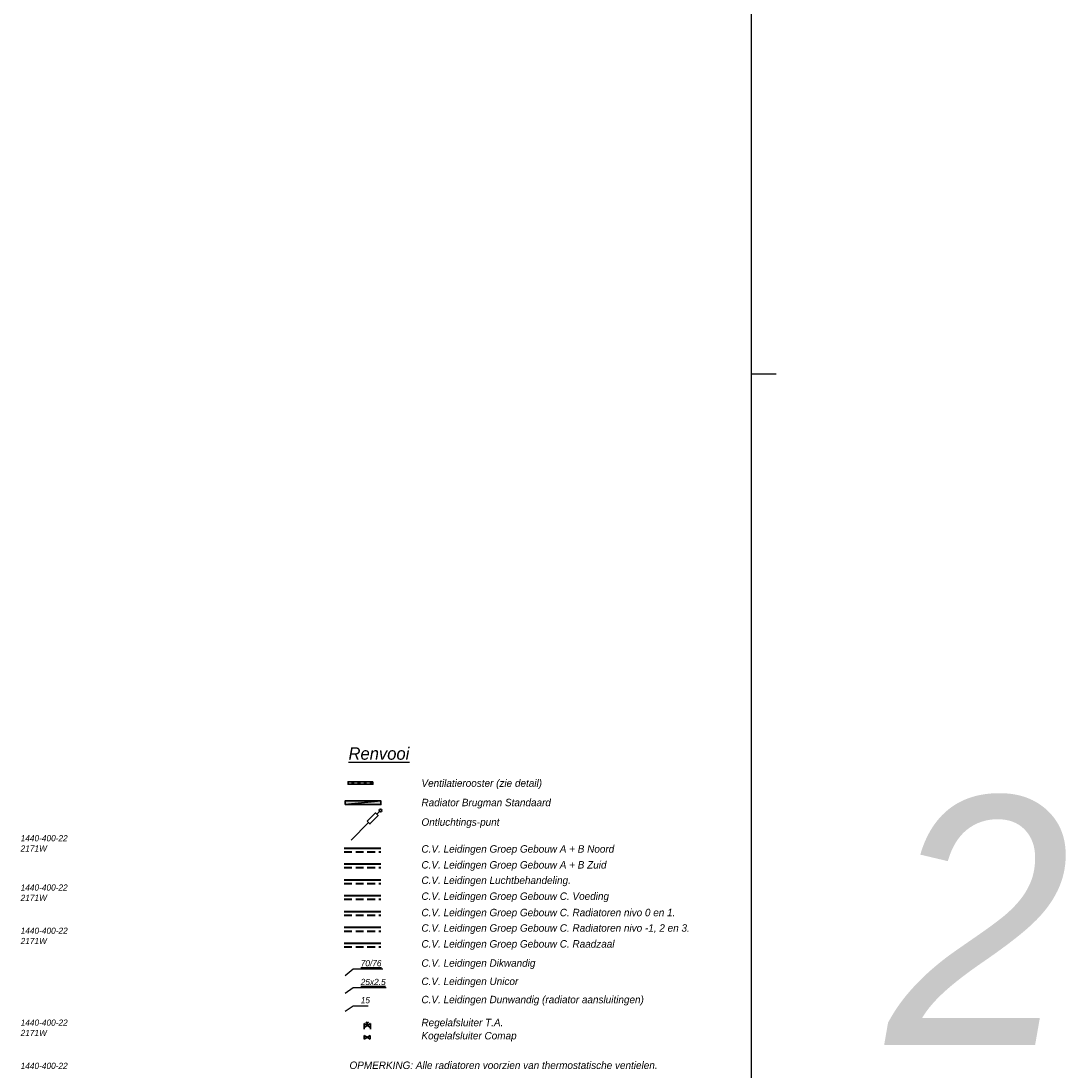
# Model space of a CAD drawing. Header units: millimetres. Extents: x -13501 to 278776, y 0 to 252300.
# Tile 111 of 131: x 236755 to 278517, y 115523 to 157840. Entities that reach past the tile are written whole.
import ezdxf
from ezdxf.enums import TextEntityAlignment as Align

# ---------------------------------------------------------------- set-up
doc = ezdxf.new("R2010")
doc.units = ezdxf.units.MM
doc.header["$LTSCALE"] = 100
doc.linetypes.add('B0703', pattern=[4.6875, 3.125, -1.5625])
doc.layers.get('0').update_dxf_attribs({"linetype": 'CONTINUOUS'})
for name, color, linetype in [('SCHERMER_KADER', 7, 'CONTINUOUS'), ('SCHERMER_ONDERHOEK', 7, 'CONTINUOUS'), ('WL-opmerking', 5, 'CONTINUOUS'), ('WT-tekst', 7, 'CONTINUOUS')]:
    doc.layers.add(name, color=color, linetype=linetype)
for name, color, linetype, lineweight in [('WL56cv-groep AB-Noord-A', 72, 'CONTINUOUS', 40), ('WL56cv-groep AB-Noord-R', 72, 'B0703', 40), ('WL56cv-groep AB-Zuid-A', 5, 'CONTINUOUS', 40), ('WL56cv-groep AB-Zuid-R', 5, 'B0703', 40), ('WL56cv-groep C0+1-A', 6, 'CONTINUOUS', 40), ('WL56cv-groep C0+1-R', 6, 'B0703', 40), ('WL56cv-groep C2+3-A', 140, 'CONTINUOUS', 40), ('WL56cv-groep C2+3-R', 140, 'B0703', 40), ('WL56cv-groep LBK-A', 1, 'CONTINUOUS', 40), ('WL56cv-groep LBK-R', 1, 'B0703', 40), ('WL56cv-groep raadzaal-A', 40, 'CONTINUOUS', 40), ('WL56cv-groep raadzaal-R', 40, 'B0703', 40)]:
    doc.layers.add(name, color=color, linetype=linetype, lineweight=lineweight)
for name, color, linetype, lineweight, true_color in [('WL56cv-groep voeding C-A', 7, 'CONTINUOUS', 40, 0x00a529), ('WL56cv-groep voeding C-R', 7, 'B0703', 40, 0x00a529), ('WL56cv-symbool', 7, 'CONTINUOUS', 35, 0x00a529), ('WL57vent-symbool', 7, 'CONTINUOUS', 35, 0x00a529)]:
    doc.layers.add(name, color=color, linetype=linetype, lineweight=lineweight, true_color=true_color)
doc.styles.add('B-01', font='GOTHICI.TTF')
doc.styles.add('cg omega', font='GOTHICI.TTF', dxfattribs={"width": 1.32})
doc.styles.add('CG OMEGA BOLD', font='GOTHICBI.TTF', dxfattribs={"width": 1.32})
doc.dimstyles.new('schermer1-100', dxfattribs={"dimscale": 100, "dimtxt": 2, "dimasz": 2, "dimexe": 1, "dimexo": 1, "dimgap": 1, "dimtad": 1, "dimdec": 0, "dimzin": 0, "dimdsep": 46, "dimtxsty": 'B-01', "dimblk1": 'OBLIQUE', "dimblk2": 'OBLIQUE', "dimsah": 1, "dimcen": -3, "dimdle": 1, "dimclrd": 256, "dimclre": 256, "dimclrt": 256, "dimadec": 0, "dimazin": 0, "dimtfac": 0.75, "dimtdec": 0, "dimtmove": 0, "dimatfit": 1, "dimldrblk": 'NONE', "dimfxl": 1, "dimtvp": 1.5, "dimtolj": 1, "dimtzin": 0, "dimlwd": -1, "dimlwe": -1, "dimarcsym": 0})

# ---------------------------------------------------------------- blocks, each defined once
blk = doc.blocks.new('1350x840')
at = {"layer": 'SCHERMER_KADER', "color": 8, "linetype": 'Continuous'}
blk.add_line((0, 0), (0, 821), dxfattribs=at)
at = {"layer": 'SCHERMER_KADER', "color": 9}
blk.add_line((10, 585), (0, 585), dxfattribs=at)
at = {"layer": 'SCHERMER_ONDERHOEK', "style": 'B-01'}
for tag, p in [('WIJZA', (-161.01, 168.4)), ('WIJZG', (-75.51, 168.4)), ('OMSCHRIJVINGA', (-161.01, 162)), ('OMSCHRIJVINGG', (-75.51, 162)), ('WIJZB', (-161.01, 155.6)), ('WIJZH', (-75.51, 155.6)), ('OMSCHRIJVINGB', (-161.01, 149.2)), ('OMSCHRIJVINGH', (-75.51, 149.2)), ('WIJZC', (-161.01, 142.8)), ('WIJZI', (-75.51, 142.8)), ('OMSCHRIJVINGC', (-161.01, 136.4)), ('OMSCHRIJVINGI', (-75.51, 136.4)), ('WIJZD', (-161.01, 130)), ('WIJZJ', (-75.51, 130)), ('OMSCHRIJVINGD', (-161.01, 123.6)), ('OMSCHRIJVINGJ', (-75.51, 123.6)), ('WIJZE', (-161.01, 117.2)), ('WIJZK', (-75.51, 117.2)), ('OMSCHRIJVINGE', (-161.01, 110.8)), ('OMSCHRIJVINGK', (-75.51, 110.8)), ('WIJZF', (-161.01, 104.4)), ('WIJZL', (-75.51, 104.4)), ('OMSCHRIJVINGF', (-161.01, 98)), ('OMSCHRIJVINGL', (-75.51, 98))]:
    blk.add_attdef(tag, text='', height=1.8, dxfattribs=at).set_placement(p, align=Align.MIDDLE_LEFT)
at = {"layer": 'SCHERMER_ONDERHOEK', "style": 'cg omega', "oblique": 15, "width": 1.32}
blk.add_attdef('STATUS', (-179.5, 76.8), '', height=3.5, dxfattribs=at)
at = {"layer": 'SCHERMER_ONDERHOEK', "width": 1.32}
for tag, height, style, p in [('BENAMING', 2.34, 'CG OMEGA BOLD', (-161.26, 58)), ('BENAMING2', 2.34, 'CG OMEGA BOLD', (-161.26, 51.6)), ('BETREFT', 2.34, 'CG OMEGA BOLD', (-161.26, 45.2)), ('SCHAAL', 1.8, 'cg omega', (-161.26, 38.8)), ('TEKENAAR', 1.8, 'cg omega', (-161.26, 32.4)), ('DATUM', 1.8, 'cg omega', (-161.26, 26)), ('NR', 1.8, 'cg omega', (-125.23, 19.6)), ('A?', 1.8, 'cg omega', (-72.69, 19.6)), ('DD', 1.8, 'cg omega', (-125.23, 13.2)), ('TEKNR.', 2.34, 'CG OMEGA BOLD', (-72.69, 13.2))]:
    blk.add_attdef(tag, text='', height=height, dxfattribs=dict(at, style=style)).set_placement(p, align=Align.MIDDLE_LEFT)
blk = doc.blocks.new('D1')
for p, q in [((2.5, 1.5), (-2.5, -1.5)), ((-2.5, 1.5), (2.5, -1.5)), ((-2.5, -1.5), (-2.5, 1.5)), ((2.5, -1.5), (2.5, 1.5))]:
    blk.add_line(p, q)
blk = doc.blocks.new('D2')
for p, q in [((2.5, 1.5), (-2.5, -1.5)), ((-2.5, 1.5), (2.5, -1.5)), ((-2.5, -1.5), (-2.5, 1.5)), ((0, 0), (0, 1.99)), ((2.5, -1.5), (2.5, 1.5)), ((-3, -2.5), (-2, -2.5)), ((-2.5, -1.5), (-2.5, -3)), ((2, -2.5), (3, -2.5)), ((2.5, -1.5), (2.5, -3))]:
    blk.add_line(p, q)
blk.add_arc((0, 3), 1.01, 180, 0)
blk = doc.blocks.new('_OBLIQUE')
at = {"color": 0, "linetype": 'ByBlock'}
blk.add_line((-0.5, -0.5), (0.5, 0.5), dxfattribs=at)
blk = doc.blocks.new('H10')
blk.add_hatch(color=256).paths.add_polyline_path([(-720, -75), (720, -75), (720, 75), (-720, 75)])
blk.add_line((720, 75), (-720, -75))
blk.add_lwpolyline([(-720, -75), (720, -75), (720, 75), (-720, 75)], close=True)
blk = doc.blocks.new('e9')
for p, q in [((1150, 1152), (1037, 1040)), ((0, 0), (707, 707))]:
    blk.add_line(p, q)
blk.add_lwpolyline([(653, 761), (761, 653), (1093, 985), (985, 1093)], close=True)
blk.add_circle((1187, 1189), 52.2)
blk = doc.blocks.new('renvooi')
at = {"layer": 'WL57vent-symbool'}
h = blk.add_hatch(dxfattribs=at)
h.set_pattern_fill('PLAST', color=256, scale=1000, angle=90, style=0)
h.set_pattern_definition([(90, (58911.9, -63645), (-250, 2e-14), []), (90, (58880.66, -63645), (-250, 2e-14), []), (90, (58849.4, -63645), (-250, 2e-14), [])])
h.paths.add_polyline_path([(1507, -1785), (1507, -1885), (507, -1885), (507, -1785)])
at = {"layer": 'WL56cv-groep AB-Noord-A'}
blk.add_line((287, -4454), (1775, -4454), dxfattribs=at)
at = {"layer": 'WL56cv-groep AB-Noord-R'}
blk.add_line((287, -4604), (1775, -4604), dxfattribs=at)
at = {"layer": 'WL56cv-groep AB-Zuid-A'}
blk.add_line((287, -5093), (1775, -5093), dxfattribs=at)
at = {"layer": 'WL56cv-groep AB-Zuid-R'}
blk.add_line((287, -5243), (1775, -5243), dxfattribs=at)
at = {"layer": 'WL56cv-groep C0+1-A'}
blk.add_line((287, -7011), (1775, -7011), dxfattribs=at)
at = {"layer": 'WL56cv-groep C0+1-R'}
blk.add_line((287, -7161), (1775, -7161), dxfattribs=at)
at = {"layer": 'WL56cv-groep C2+3-A'}
blk.add_line((287, -7650), (1775, -7650), dxfattribs=at)
at = {"layer": 'WL56cv-groep C2+3-R'}
blk.add_line((287, -7800), (1775, -7800), dxfattribs=at)
at = {"layer": 'WL56cv-groep LBK-A'}
blk.add_line((287, -5732), (1775, -5732), dxfattribs=at)
at = {"layer": 'WL56cv-groep LBK-R'}
blk.add_line((287, -5882), (1775, -5882), dxfattribs=at)
at = {"layer": 'WL56cv-groep raadzaal-A'}
blk.add_line((287, -8289), (1775, -8289), dxfattribs=at)
at = {"layer": 'WL56cv-groep raadzaal-R'}
blk.add_line((287, -8439), (1775, -8439), dxfattribs=at)
at = {"layer": 'WL56cv-groep voeding C-A'}
blk.add_line((287, -6372), (1775, -6372), dxfattribs=at)
at = {"layer": 'WL56cv-groep voeding C-R'}
blk.add_line((287, -6522), (1775, -6522), dxfattribs=at)
at = {"layer": 'WL57vent-symbool'}
blk.add_lwpolyline([(1450, -1785), (1450, -1885), (450, -1885), (450, -1785)], close=True, dxfattribs=at)
at = {"layer": 'WL56cv-symbool'}
for name, p in [('H10', (1050, -2630)), ('e9', (568, -4134))]:
    blk.add_blockref(name, p, dxfattribs=at)
at = {"layer": 'WL56cv-symbool', "xscale": 50, "yscale": 50, "zscale": 50}
for name, p in [('D2', (1222, -11607)), ('D1', (1218, -12082))]:
    blk.add_blockref(name, p, dxfattribs=at)
at = {"layer": 'WL-opmerking', "style": 'B-01'}
blk.add_text('OPMERKING: Alle radiatoren voorzien van thermostatische ventielen.', height=300, dxfattribs=at).set_placement((506, -13359))
at = {"layer": 'WT-tekst', "style": 'B-01'}
for s, height, p in [('%%uRenvooi%%u', 500, (466, -897)), ('Ventilatierooster (zie detail)', 300, (3407, -1989)), ('Radiator Brugman Standaard', 300, (3407, -2770)), ('Ontluchtings-punt', 300, (3407, -3559)), ('C.V. Leidingen Groep Gebouw A + B Noord', 300, (3407, -4641)), ('C.V. Leidingen Groep Gebouw A + B Zuid', 300, (3407, -5282)), ('C.V. Leidingen Luchtbehandeling.', 300, (3407, -5904)), ('C.V. Leidingen Groep Gebouw C. Voeding', 300, (3407, -6545)), ('C.V. Leidingen Groep Gebouw C. Radiatoren nivo 0 en 1.', 300, (3407, -7204)), ('C.V. Leidingen Groep Gebouw C. Radiatoren nivo -1, 2 en 3.', 300, (3407, -7827)), ('C.V. Leidingen Groep Gebouw C. Raadzaal', 300, (3407, -8467)), ('C.V. Leidingen Dikwandig', 300, (3407, -9240)), ('C.V. Leidingen Unicor', 300, (3407, -9976)), ('C.V. Leidingen Dunwandig (radiator aansluitingen)', 300, (3407, -10711)), ('Regelafsluiter T.A.', 300, (3407, -11638)), ('Kogelafsluiter Comap', 300, (3407, -12168))]:
    blk.add_text(s, height=height, dxfattribs=at).set_placement(p)
at = {"layer": 'WT-tekst', "char_height": 250, "attachment_point": 7, "style": 'B-01'}
for s, insert in [('{\\L70/76}', (959, -9227)), ('{\\L25x2.5}', (959, -9981)), ('15', (959, -10716))]:
    blk.add_mtext(s, dxfattribs=dict(at, insert=insert))
at = {"layer": 'WT-tekst', "has_arrowhead": 0, "annotation_type": 0, "has_hookline": 1, "hookline_direction": 0}
for points, text_width in [([(331, -9591), (659, -9327), (859, -9327)], 894), ([(331, -10307), (659, -10081), (859, -10081)], 1021), ([(331, -11024), (659, -10816), (859, -10816)], 304)]:
    blk.add_leader(points, dimstyle='schermer1-100', dxfattribs=dict(at, text_width=text_width))

msp = doc.modelspace()

# ---------------------------------------------------------------- block references
at = {"xscale": 100, "yscale": 100, "zscale": 100}
msp.add_blockref('1350x840', (266200, 85100), dxfattribs=at)
at = {"layer": 'WL56cv-symbool'}
msp.add_blockref('renvooi', (249491, 128964), dxfattribs=at)

# ---------------------------------------------------------------- texts
at = {"layer": 'WT-tekst', "style": 'B-01'}
for s, height, p in [('2', 10000, (271628, 116571)), ('1440-400-22', 250, (236741, 124781)), ('2171W', 250, (236741, 124366)), ('1440-400-22', 250, (236741, 122793)), ('2171W', 250, (236741, 122378)), ('1440-400-22', 250, (236741, 121052)), ('2171W', 250, (236741, 120637)), ('1440-400-22', 250, (236741, 117347)), ('2171W', 250, (236741, 116932)), ('1440-400-22', 250, (236741, 115607))]:
    msp.add_text(s, height=height, dxfattribs=at).set_placement(p)

doc.saveas('drawing.dxf')
